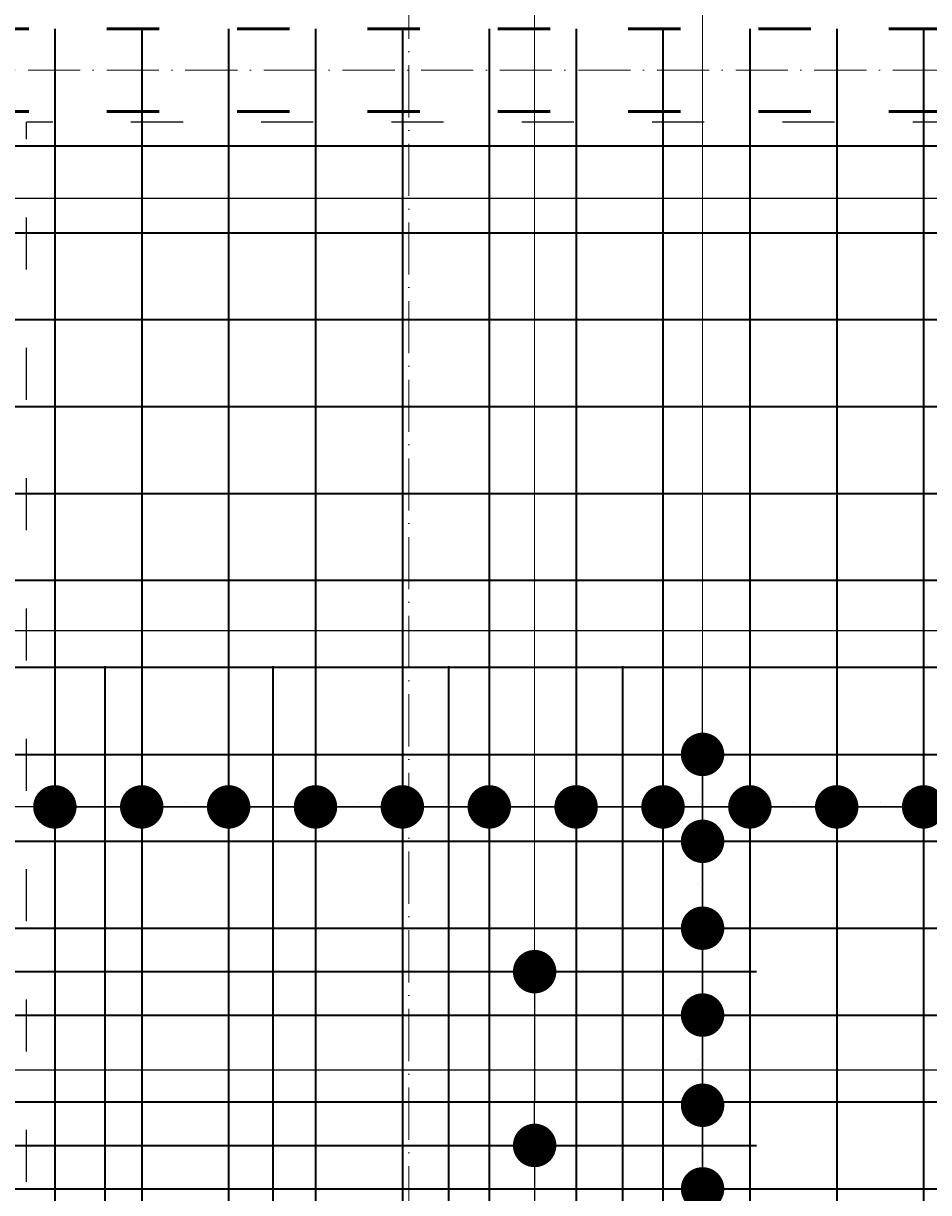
# Model space of a CAD drawing. Header units: millimetres. Extents: x 295948 to 312016, y 6878 to 18016.
# Tile 245 of 252: x 310040 to 310248, y 15021 to 15290. Entities that reach past the tile are written whole.
import ezdxf

# ---------------------------------------------------------------- set-up
doc = ezdxf.new("R2010")
doc.units = ezdxf.units.MM
doc.linetypes.add('ACAD_ISO03W100', pattern=[30, 12, -18])
doc.linetypes.add('ACAD_ISO10W100', pattern=[18, 12, -3, 0, -3])
for name, color, linetype, lineweight in [('konstrukcja wymiary', 1, 'Continuous', 13), ('osie', 5, 'ACAD_ISO10W100', 13), ('zbrojenie', 4, 'Continuous', 50), ('zbrojenie płyty', 141, 'Continuous', 35)]:
    doc.layers.add(name, color=color, linetype=linetype, lineweight=lineweight)
doc.layers.add('przerywane', color=6, linetype='ACAD_ISO03W100')
doc.styles.add('KONSTRUKCJA', font='romand.shx', dxfattribs={"oblique": 10})
doc.styles.get("Standard").update_dxf_attribs({"font": 'romand.shx', "oblique": 10})
doc.dimstyles.new('150', dxfattribs={"dimtxt": 10, "dimasz": 7, "dimexe": 1.25, "dimexo": 0.625, "dimgap": 3, "dimtad": 1, "dimdec": 0, "dimrnd": 0.5, "dimtxsty": 'KONSTRUKCJA', "dimblk": 'ARCHTICK', "dimcen": 2.5, "dimadec": 0, "dimazin": 0, "dimtfac": 1, "dimtdec": 0, "dimtix": 1, "dimtmove": 0, "dimatfit": 3, "dimfxl": 4, "dimfxlon": 1, "dimarcsym": 0})
doc.dimstyles.new('kropki', dxfattribs={"dimtxt": 0.001, "dimasz": 10, "dimexe": 1.25, "dimexo": 0.625, "dimgap": 1, "dimtad": 1, "dimtxsty": 'Standard', "dimblk": 'DOT', "dimcen": 2.5, "dimadec": 0, "dimazin": 0, "dimtfac": 1, "dimtmove": 0, "dimatfit": 3, "dimfxl": 1, "dimfxlon": 1, "dimarcsym": 0})

# ---------------------------------------------------------------- blocks, each defined once
blk = doc.blocks.new('_ArchTick')
at = {"color": 0, "linetype": 'ByBlock', "lineweight": 13, "const_width": 0.15}
blk.add_lwpolyline([(-0.5, -0.5), (0.5, 0.5)], dxfattribs=at)
blk = doc.blocks.new('*D916')
at = {"layer": 'Defpoints', "color": 0, "transparency": 16777216}
for p in [(310572.63, 15501.22), (309884.63, 14520.22), (310572.63, 14393.22)]:
    blk.add_point(p, dxfattribs=at)
at = {"layer": 'konstrukcja wymiary', "color": 0, "lineweight": -2, "transparency": 16777216}
for p, q in [((309884.63, 15497.22), (309884.63, 15502.47)), ((309884.63, 15501.22), (310572.63, 15501.22)), ((310572.63, 15497.22), (310572.63, 15502.47))]:
    blk.add_line(p, q, dxfattribs=at)
at = {"layer": 'konstrukcja wymiary', "color": 0, "lineweight": -2, "transparency": 16777216, "xscale": 7, "yscale": 7, "zscale": 7, "rotation": 180}
blk.add_blockref('_ArchTick', (309884.63, 15501.22), dxfattribs=at)
at = {"layer": 'konstrukcja wymiary', "color": 0, "lineweight": -2, "transparency": 16777216, "xscale": 7, "yscale": 7, "zscale": 7}
blk.add_blockref('_ArchTick', (310572.63, 15501.22), dxfattribs=at)
at = {"layer": 'konstrukcja wymiary', "color": 0, "transparency": 16777216, "insert": (310228.63, 15509.22), "char_height": 10, "attachment_point": 5, "style": 'KONSTRUKCJA'}
blk.add_mtext('688', dxfattribs=at)
blk = doc.blocks.new('_Dot')
at = {"color": 0, "linetype": 'ByBlock', "lineweight": -2}
blk.add_line((-0.5, 0), (-1, 0), dxfattribs=at)
at = {"color": 0, "linetype": 'ByBlock', "const_width": 0.5}
blk.add_lwpolyline([(-0.25, 0, 1), (0.25, 0, 1)], format="xyb", close=True, dxfattribs=at)
blk = doc.blocks.new('*D852')
at = {"layer": 'Defpoints', "color": 0, "transparency": 16777216}
for p in [(310207.13, 15121.72), (310196.24, 15101.72), (310207.13, 15101.72)]:
    blk.add_point(p, dxfattribs=at)
at = {"layer": 'konstrukcja wymiary', "color": 0, "lineweight": -2, "transparency": 16777216}
for p, q in [((310196.24, 15131.72), (310196.24, 15141.72)), ((310197.24, 15121.72), (310194.99, 15121.72)), ((310196.24, 15121.72), (310196.24, 15101.72)), ((310197.24, 15101.72), (310194.99, 15101.72)), ((310196.24, 15091.72), (310196.24, 15081.72))]:
    blk.add_line(p, q, dxfattribs=at)
at = {"layer": 'konstrukcja wymiary', "color": 0, "lineweight": -2, "transparency": 16777216, "xscale": 10, "yscale": 10, "zscale": 10}
for p, rotation in [((310196.24, 15121.72), 270), ((310196.24, 15101.72), 90)]:
    blk.add_blockref('_Dot', p, dxfattribs=dict(at, rotation=rotation))
at = {"layer": 'konstrukcja wymiary', "color": 0, "transparency": 16777216, "insert": (310195.24, 15111.72), "char_height": 0.001, "attachment_point": 5, "rotation": 90}
blk.add_mtext('20', dxfattribs=at)
blk = doc.blocks.new('*D853')
at = {"layer": 'Defpoints', "color": 0, "transparency": 16777216}
for p in [(310207.13, 15101.72), (310196.24, 15081.72), (310258.63, 15081.72)]:
    blk.add_point(p, dxfattribs=at)
at = {"layer": 'konstrukcja wymiary', "color": 0, "lineweight": -2, "transparency": 16777216}
for p, q in [((310196.24, 15111.72), (310196.24, 15121.72)), ((310197.24, 15101.72), (310194.99, 15101.72)), ((310196.24, 15101.72), (310196.24, 15081.72)), ((310197.24, 15081.72), (310194.99, 15081.72)), ((310196.24, 15071.72), (310196.24, 15061.72))]:
    blk.add_line(p, q, dxfattribs=at)
at = {"layer": 'konstrukcja wymiary', "color": 0, "lineweight": -2, "transparency": 16777216, "xscale": 10, "yscale": 10, "zscale": 10}
for p, rotation in [((310196.24, 15101.72), 270), ((310196.24, 15081.72), 90)]:
    blk.add_blockref('_Dot', p, dxfattribs=dict(at, rotation=rotation))
at = {"layer": 'konstrukcja wymiary', "color": 0, "transparency": 16777216, "insert": (310195.24, 15091.72), "char_height": 0.001, "attachment_point": 5, "rotation": 90}
blk.add_mtext('20', dxfattribs=at)
blk = doc.blocks.new('*D854')
at = {"layer": 'Defpoints', "color": 0, "transparency": 16777216}
for p in [(310258.63, 15081.72), (310196.24, 15061.72), (310207.13, 15061.72)]:
    blk.add_point(p, dxfattribs=at)
at = {"layer": 'konstrukcja wymiary', "color": 0, "lineweight": -2, "transparency": 16777216}
for p, q in [((310196.24, 15091.72), (310196.24, 15101.72)), ((310197.24, 15081.72), (310194.99, 15081.72)), ((310196.24, 15081.72), (310196.24, 15061.72)), ((310197.24, 15061.72), (310194.99, 15061.72)), ((310196.24, 15051.72), (310196.24, 15041.72))]:
    blk.add_line(p, q, dxfattribs=at)
at = {"layer": 'konstrukcja wymiary', "color": 0, "lineweight": -2, "transparency": 16777216, "xscale": 10, "yscale": 10, "zscale": 10}
for p, rotation in [((310196.24, 15081.72), 270), ((310196.24, 15061.72), 90)]:
    blk.add_blockref('_Dot', p, dxfattribs=dict(at, rotation=rotation))
at = {"layer": 'konstrukcja wymiary', "color": 0, "transparency": 16777216, "insert": (310195.24, 15071.72), "char_height": 0.001, "attachment_point": 5, "rotation": 90}
blk.add_mtext('20', dxfattribs=at)
blk = doc.blocks.new('*D855')
at = {"layer": 'Defpoints', "color": 0, "transparency": 16777216}
for p in [(310207.13, 15061.72), (310196.24, 15040.97), (310207.13, 15040.97)]:
    blk.add_point(p, dxfattribs=at)
at = {"layer": 'konstrukcja wymiary', "color": 0, "lineweight": -2, "transparency": 16777216}
for p, q in [((310196.24, 15071.72), (310196.24, 15081.72)), ((310197.24, 15061.72), (310194.99, 15061.72)), ((310196.24, 15061.72), (310196.24, 15040.97)), ((310197.24, 15040.97), (310194.99, 15040.97)), ((310196.24, 15030.97), (310196.24, 15020.97))]:
    blk.add_line(p, q, dxfattribs=at)
at = {"layer": 'konstrukcja wymiary', "color": 0, "lineweight": -2, "transparency": 16777216, "xscale": 10, "yscale": 10, "zscale": 10}
for p, rotation in [((310196.24, 15061.72), 270), ((310196.24, 15040.97), 90)]:
    blk.add_blockref('_Dot', p, dxfattribs=dict(at, rotation=rotation))
at = {"layer": 'konstrukcja wymiary', "color": 0, "transparency": 16777216, "insert": (310195.24, 15051.35), "char_height": 0.001, "attachment_point": 5, "rotation": 90}
blk.add_mtext('20,75', dxfattribs=at)
blk = doc.blocks.new('*D856')
at = {"layer": 'Defpoints', "color": 0, "transparency": 16777216}
for p in [(310207.13, 15040.97), (310196.24, 15021.72), (310207.13, 15021.72)]:
    blk.add_point(p, dxfattribs=at)
at = {"layer": 'konstrukcja wymiary', "color": 0, "lineweight": -2, "transparency": 16777216}
for p, q in [((310196.24, 15050.97), (310196.24, 15060.97)), ((310197.24, 15040.97), (310194.99, 15040.97)), ((310196.24, 15040.97), (310196.24, 15021.72)), ((310197.24, 15021.72), (310194.99, 15021.72)), ((310196.24, 15011.72), (310196.24, 15001.72))]:
    blk.add_line(p, q, dxfattribs=at)
at = {"layer": 'konstrukcja wymiary', "color": 0, "lineweight": -2, "transparency": 16777216, "xscale": 10, "yscale": 10, "zscale": 10}
for p, rotation in [((310196.24, 15040.97), 270), ((310196.24, 15021.72), 90)]:
    blk.add_blockref('_Dot', p, dxfattribs=dict(at, rotation=rotation))
at = {"layer": 'konstrukcja wymiary', "color": 0, "transparency": 16777216, "insert": (310195.24, 15031.35), "char_height": 0.001, "attachment_point": 5, "rotation": 90}
blk.add_mtext('19,25', dxfattribs=at)
blk = doc.blocks.new('*D857')
at = {"layer": 'Defpoints', "color": 0, "transparency": 16777216}
for p in [(310207.13, 15021.72), (310196.24, 15001.72), (310207.13, 15001.72)]:
    blk.add_point(p, dxfattribs=at)
at = {"layer": 'konstrukcja wymiary', "color": 0, "lineweight": -2, "transparency": 16777216}
for p, q in [((310196.24, 15031.72), (310196.24, 15041.72)), ((310197.24, 15021.72), (310194.99, 15021.72)), ((310196.24, 15021.72), (310196.24, 15001.72)), ((310197.24, 15001.72), (310194.99, 15001.72)), ((310196.24, 14991.72), (310196.24, 14981.72))]:
    blk.add_line(p, q, dxfattribs=at)
at = {"layer": 'konstrukcja wymiary', "color": 0, "lineweight": -2, "transparency": 16777216, "xscale": 10, "yscale": 10, "zscale": 10}
for p, rotation in [((310196.24, 15021.72), 270), ((310196.24, 15001.72), 90)]:
    blk.add_blockref('_Dot', p, dxfattribs=dict(at, rotation=rotation))
at = {"layer": 'konstrukcja wymiary', "color": 0, "transparency": 16777216, "insert": (310195.24, 15011.72), "char_height": 0.001, "attachment_point": 5, "rotation": 90}
blk.add_mtext('20', dxfattribs=at)
blk = doc.blocks.new('*D858')
at = {"layer": 'Defpoints', "color": 0, "transparency": 16777216}
for p in [(310196.24, 15040.97), (310207.13, 15040.97), (310207.13, 15001.72)]:
    blk.add_point(p, dxfattribs=at)
at = {"layer": 'konstrukcja wymiary', "color": 0, "lineweight": -2, "transparency": 16777216}
for p, q in [((310197.24, 15040.97), (310194.99, 15040.97)), ((310196.24, 15011.72), (310196.24, 15030.97)), ((310197.24, 15001.72), (310194.99, 15001.72))]:
    blk.add_line(p, q, dxfattribs=at)
at = {"layer": 'konstrukcja wymiary', "color": 0, "lineweight": -2, "transparency": 16777216, "xscale": 10, "yscale": 10, "zscale": 10}
for p, rotation in [((310196.24, 15040.97), 90), ((310196.24, 15001.72), 270)]:
    blk.add_blockref('_Dot', p, dxfattribs=dict(at, rotation=rotation))
at = {"layer": 'konstrukcja wymiary', "color": 0, "transparency": 16777216, "insert": (310195.24, 15021.35), "char_height": 0.001, "attachment_point": 5, "rotation": 90}
blk.add_mtext('39,25', dxfattribs=at)
blk = doc.blocks.new('*D859')
at = {"layer": 'Defpoints', "color": 0, "transparency": 16777216}
for p in [(310207.13, 15040.97), (310196.24, 14981.72), (310207.13, 14981.72)]:
    blk.add_point(p, dxfattribs=at)
at = {"layer": 'konstrukcja wymiary', "color": 0, "lineweight": -2, "transparency": 16777216}
for p, q in [((310197.24, 15040.97), (310194.99, 15040.97)), ((310196.24, 15030.97), (310196.24, 14991.72)), ((310197.24, 14981.72), (310194.99, 14981.72))]:
    blk.add_line(p, q, dxfattribs=at)
at = {"layer": 'konstrukcja wymiary', "color": 0, "lineweight": -2, "transparency": 16777216, "xscale": 10, "yscale": 10, "zscale": 10}
for p, rotation in [((310196.24, 15040.97), 90), ((310196.24, 14981.72), 270)]:
    blk.add_blockref('_Dot', p, dxfattribs=dict(at, rotation=rotation))
at = {"layer": 'konstrukcja wymiary', "color": 0, "transparency": 16777216, "insert": (310195.24, 15011.35), "char_height": 0.001, "attachment_point": 5, "rotation": 90}
blk.add_mtext('59,25', dxfattribs=at)
blk = doc.blocks.new('*D1190')
at = {"layer": 'Defpoints', "color": 0, "transparency": 16777216}
for p in [(310147.13, 15071.72), (310147.13, 15031.72), (310157.58, 15031.72)]:
    blk.add_point(p, dxfattribs=at)
at = {"layer": 'konstrukcja wymiary', "color": 0, "lineweight": -2, "transparency": 16777216}
for p, q in [((310156.58, 15071.72), (310158.83, 15071.72)), ((310157.58, 15061.72), (310157.58, 15041.72)), ((310156.58, 15031.72), (310158.83, 15031.72))]:
    blk.add_line(p, q, dxfattribs=at)
at = {"layer": 'konstrukcja wymiary', "color": 0, "lineweight": -2, "transparency": 16777216, "xscale": 10, "yscale": 10, "zscale": 10}
for p, rotation in [((310157.58, 15071.72), 90), ((310157.58, 15031.72), 270)]:
    blk.add_blockref('_Dot', p, dxfattribs=dict(at, rotation=rotation))
at = {"layer": 'konstrukcja wymiary', "color": 0, "transparency": 16777216, "insert": (310156.58, 15051.72), "char_height": 0.001, "attachment_point": 5, "rotation": 90}
blk.add_mtext('40', dxfattribs=at)
blk = doc.blocks.new('*D1191')
at = {"layer": 'Defpoints', "color": 0, "transparency": 16777216}
for p in [(310147.13, 15031.72), (310147.13, 14992.04), (310157.58, 14992.04)]:
    blk.add_point(p, dxfattribs=at)
at = {"layer": 'konstrukcja wymiary', "color": 0, "lineweight": -2, "transparency": 16777216}
for p, q in [((310156.58, 15031.72), (310158.83, 15031.72)), ((310157.58, 15021.72), (310157.58, 15002.04)), ((310156.58, 14992.04), (310158.83, 14992.04))]:
    blk.add_line(p, q, dxfattribs=at)
at = {"layer": 'konstrukcja wymiary', "color": 0, "lineweight": -2, "transparency": 16777216, "xscale": 10, "yscale": 10, "zscale": 10}
for p, rotation in [((310157.58, 15031.72), 90), ((310157.58, 14992.04), 270)]:
    blk.add_blockref('_Dot', p, dxfattribs=dict(at, rotation=rotation))
at = {"layer": 'konstrukcja wymiary', "color": 0, "transparency": 16777216, "insert": (310156.58, 15011.88), "char_height": 0.001, "attachment_point": 5, "rotation": 90}
blk.add_mtext('39,69', dxfattribs=at)
blk = doc.blocks.new('*D1430')
at = {"layer": 'Defpoints', "color": 0, "transparency": 16777216}
for p in [(310032.63, 15249.77), (310019.13, 15241.72), (310032.63, 15241.72)]:
    blk.add_point(p, dxfattribs=at)
at = {"layer": 'konstrukcja wymiary', "color": 0, "lineweight": -2, "transparency": 16777216}
for p, q in [((310019.13, 15248.77), (310019.13, 15251.02)), ((310032.63, 15248.77), (310032.63, 15251.02)), ((310009.13, 15249.77), (309999.13, 15249.77)), ((310019.13, 15249.77), (310032.63, 15249.77)), ((310042.63, 15249.77), (310052.63, 15249.77))]:
    blk.add_line(p, q, dxfattribs=at)
at = {"layer": 'konstrukcja wymiary', "color": 0, "lineweight": -2, "transparency": 16777216, "xscale": 10, "yscale": 10, "zscale": 10}
blk.add_blockref('_Dot', (310019.13, 15249.77), dxfattribs=at)
at = {"layer": 'konstrukcja wymiary', "color": 0, "lineweight": -2, "transparency": 16777216, "xscale": 10, "yscale": 10, "zscale": 10, "rotation": 180}
blk.add_blockref('_Dot', (310032.63, 15249.77), dxfattribs=at)
at = {"layer": 'konstrukcja wymiary', "color": 0, "transparency": 16777216, "insert": (310025.88, 15250.77), "char_height": 0.001, "attachment_point": 5}
blk.add_mtext('13,5', dxfattribs=at)
blk = doc.blocks.new('*D1431')
at = {"layer": 'Defpoints', "color": 0, "transparency": 16777216}
for p in [(310669.72, 15249.77), (310032.63, 15241.72), (310669.72, 15221.72)]:
    blk.add_point(p, dxfattribs=at)
at = {"layer": 'konstrukcja wymiary', "color": 0, "lineweight": -2, "transparency": 16777216}
for p, q in [((310032.63, 15248.77), (310032.63, 15251.02)), ((310669.72, 15248.77), (310669.72, 15251.02)), ((310042.63, 15249.77), (310659.72, 15249.77))]:
    blk.add_line(p, q, dxfattribs=at)
at = {"layer": 'konstrukcja wymiary', "color": 0, "lineweight": -2, "transparency": 16777216, "xscale": 10, "yscale": 10, "zscale": 10, "rotation": 180}
blk.add_blockref('_Dot', (310032.63, 15249.77), dxfattribs=at)
at = {"layer": 'konstrukcja wymiary', "color": 0, "lineweight": -2, "transparency": 16777216, "xscale": 10, "yscale": 10, "zscale": 10}
blk.add_blockref('_Dot', (310669.72, 15249.77), dxfattribs=at)
at = {"layer": 'konstrukcja wymiary', "color": 0, "transparency": 16777216, "insert": (310351.18, 15250.77), "char_height": 0.001, "attachment_point": 5}
blk.add_mtext('637,09', dxfattribs=at)
blk = doc.blocks.new('*D877')
at = {"layer": 'Defpoints', "color": 0, "transparency": 16777216}
for p in [(310376.34, 15181.72), (309360.92, 15159.72), (310376.34, 15150.23)]:
    blk.add_point(p, dxfattribs=at)
at = {"layer": 'konstrukcja wymiary', "color": 0, "lineweight": -2, "transparency": 16777216}
for p, q in [((309360.92, 15151.23), (309360.92, 15148.98)), ((310376.34, 15151.23), (310376.34, 15148.98)), ((309370.92, 15150.23), (310366.34, 15150.23))]:
    blk.add_line(p, q, dxfattribs=at)
at = {"layer": 'konstrukcja wymiary', "color": 0, "lineweight": -2, "transparency": 16777216, "xscale": 10, "yscale": 10, "zscale": 10, "rotation": 180}
blk.add_blockref('_Dot', (309360.92, 15150.23), dxfattribs=at)
at = {"layer": 'konstrukcja wymiary', "color": 0, "lineweight": -2, "transparency": 16777216, "xscale": 10, "yscale": 10, "zscale": 10}
blk.add_blockref('_Dot', (310376.34, 15150.23), dxfattribs=at)
at = {"layer": 'konstrukcja wymiary', "color": 0, "transparency": 16777216, "insert": (309868.63, 15151.23), "char_height": 0.001, "attachment_point": 5}
blk.add_mtext('1015,43', dxfattribs=at)
blk = doc.blocks.new('*D1418')
at = {"layer": 'Defpoints', "color": 0, "transparency": 16777216}
for p in [(310047.13, 15109.64), (310047.13, 15101.72), (309547.13, 15099.72)]:
    blk.add_point(p, dxfattribs=at)
at = {"layer": 'konstrukcja wymiary', "color": 0, "lineweight": -2, "transparency": 16777216}
for p, q in [((309547.13, 15108.64), (309547.13, 15110.89)), ((310047.13, 15108.64), (310047.13, 15110.89)), ((309557.13, 15109.64), (310037.13, 15109.64))]:
    blk.add_line(p, q, dxfattribs=at)
at = {"layer": 'konstrukcja wymiary', "color": 0, "lineweight": -2, "transparency": 16777216, "xscale": 10, "yscale": 10, "zscale": 10, "rotation": 180}
blk.add_blockref('_Dot', (309547.13, 15109.64), dxfattribs=at)
at = {"layer": 'konstrukcja wymiary', "color": 0, "lineweight": -2, "transparency": 16777216, "xscale": 10, "yscale": 10, "zscale": 10}
blk.add_blockref('_Dot', (310047.13, 15109.64), dxfattribs=at)
at = {"layer": 'konstrukcja wymiary', "color": 0, "transparency": 16777216, "insert": (309797.13, 15110.64), "char_height": 0.001, "attachment_point": 5}
blk.add_mtext('500', dxfattribs=at)
blk = doc.blocks.new('*D1419')
at = {"layer": 'Defpoints', "color": 0, "transparency": 16777216}
for p in [(310067.13, 15109.64), (310047.13, 15101.72), (310067.13, 15101.72)]:
    blk.add_point(p, dxfattribs=at)
at = {"layer": 'konstrukcja wymiary', "color": 0, "lineweight": -2, "transparency": 16777216}
for p, q in [((310047.13, 15108.64), (310047.13, 15110.89)), ((310067.13, 15108.64), (310067.13, 15110.89)), ((310037.13, 15109.64), (310027.13, 15109.64)), ((310047.13, 15109.64), (310067.13, 15109.64)), ((310077.13, 15109.64), (310087.13, 15109.64))]:
    blk.add_line(p, q, dxfattribs=at)
at = {"layer": 'konstrukcja wymiary', "color": 0, "lineweight": -2, "transparency": 16777216, "xscale": 10, "yscale": 10, "zscale": 10}
blk.add_blockref('_Dot', (310047.13, 15109.64), dxfattribs=at)
at = {"layer": 'konstrukcja wymiary', "color": 0, "lineweight": -2, "transparency": 16777216, "xscale": 10, "yscale": 10, "zscale": 10, "rotation": 180}
blk.add_blockref('_Dot', (310067.13, 15109.64), dxfattribs=at)
at = {"layer": 'konstrukcja wymiary', "color": 0, "transparency": 16777216, "insert": (310057.13, 15110.64), "char_height": 0.001, "attachment_point": 5}
blk.add_mtext('20', dxfattribs=at)
blk = doc.blocks.new('*D1420')
at = {"layer": 'Defpoints', "color": 0, "transparency": 16777216}
for p in [(310087.13, 15109.64), (310067.13, 15101.72), (310087.13, 15101.72)]:
    blk.add_point(p, dxfattribs=at)
at = {"layer": 'konstrukcja wymiary', "color": 0, "lineweight": -2, "transparency": 16777216}
for p, q in [((310067.13, 15108.64), (310067.13, 15110.89)), ((310087.13, 15108.64), (310087.13, 15110.89)), ((310057.13, 15109.64), (310047.13, 15109.64)), ((310067.13, 15109.64), (310087.13, 15109.64)), ((310097.13, 15109.64), (310107.13, 15109.64))]:
    blk.add_line(p, q, dxfattribs=at)
at = {"layer": 'konstrukcja wymiary', "color": 0, "lineweight": -2, "transparency": 16777216, "xscale": 10, "yscale": 10, "zscale": 10}
blk.add_blockref('_Dot', (310067.13, 15109.64), dxfattribs=at)
at = {"layer": 'konstrukcja wymiary', "color": 0, "lineweight": -2, "transparency": 16777216, "xscale": 10, "yscale": 10, "zscale": 10, "rotation": 180}
blk.add_blockref('_Dot', (310087.13, 15109.64), dxfattribs=at)
at = {"layer": 'konstrukcja wymiary', "color": 0, "transparency": 16777216, "insert": (310077.13, 15110.64), "char_height": 0.001, "attachment_point": 5}
blk.add_mtext('20', dxfattribs=at)
blk = doc.blocks.new('*D1421')
at = {"layer": 'Defpoints', "color": 0, "transparency": 16777216}
for p in [(310107.13, 15109.64), (310087.13, 15101.72), (310107.13, 15101.72)]:
    blk.add_point(p, dxfattribs=at)
at = {"layer": 'konstrukcja wymiary', "color": 0, "lineweight": -2, "transparency": 16777216}
for p, q in [((310087.13, 15108.64), (310087.13, 15110.89)), ((310107.13, 15108.64), (310107.13, 15110.89)), ((310077.13, 15109.64), (310067.13, 15109.64)), ((310087.13, 15109.64), (310107.13, 15109.64)), ((310117.13, 15109.64), (310127.13, 15109.64))]:
    blk.add_line(p, q, dxfattribs=at)
at = {"layer": 'konstrukcja wymiary', "color": 0, "lineweight": -2, "transparency": 16777216, "xscale": 10, "yscale": 10, "zscale": 10}
blk.add_blockref('_Dot', (310087.13, 15109.64), dxfattribs=at)
at = {"layer": 'konstrukcja wymiary', "color": 0, "lineweight": -2, "transparency": 16777216, "xscale": 10, "yscale": 10, "zscale": 10, "rotation": 180}
blk.add_blockref('_Dot', (310107.13, 15109.64), dxfattribs=at)
at = {"layer": 'konstrukcja wymiary', "color": 0, "transparency": 16777216, "insert": (310097.13, 15110.64), "char_height": 0.001, "attachment_point": 5}
blk.add_mtext('20', dxfattribs=at)
blk = doc.blocks.new('*D1422')
at = {"layer": 'Defpoints', "color": 0, "transparency": 16777216}
for p in [(310127.13, 15109.64), (310107.13, 15101.72), (310127.13, 15101.72)]:
    blk.add_point(p, dxfattribs=at)
at = {"layer": 'konstrukcja wymiary', "color": 0, "lineweight": -2, "transparency": 16777216}
for p, q in [((310107.13, 15108.64), (310107.13, 15110.89)), ((310127.13, 15108.64), (310127.13, 15110.89)), ((310097.13, 15109.64), (310087.13, 15109.64)), ((310107.13, 15109.64), (310127.13, 15109.64)), ((310137.13, 15109.64), (310147.13, 15109.64))]:
    blk.add_line(p, q, dxfattribs=at)
at = {"layer": 'konstrukcja wymiary', "color": 0, "lineweight": -2, "transparency": 16777216, "xscale": 10, "yscale": 10, "zscale": 10}
blk.add_blockref('_Dot', (310107.13, 15109.64), dxfattribs=at)
at = {"layer": 'konstrukcja wymiary', "color": 0, "lineweight": -2, "transparency": 16777216, "xscale": 10, "yscale": 10, "zscale": 10, "rotation": 180}
blk.add_blockref('_Dot', (310127.13, 15109.64), dxfattribs=at)
at = {"layer": 'konstrukcja wymiary', "color": 0, "transparency": 16777216, "insert": (310117.13, 15110.64), "char_height": 0.001, "attachment_point": 5}
blk.add_mtext('20', dxfattribs=at)
blk = doc.blocks.new('*D1448')
at = {"layer": 'Defpoints', "color": 0, "transparency": 16777216}
for p in [(310147.13, 15109.64), (310127.13, 15101.72), (310147.13, 15101.72)]:
    blk.add_point(p, dxfattribs=at)
at = {"layer": 'konstrukcja wymiary', "color": 0, "lineweight": -2, "transparency": 16777216}
for p, q in [((310127.13, 15108.64), (310127.13, 15110.89)), ((310147.13, 15108.64), (310147.13, 15110.89)), ((310117.13, 15109.64), (310107.13, 15109.64)), ((310127.13, 15109.64), (310147.13, 15109.64)), ((310157.13, 15109.64), (310167.13, 15109.64))]:
    blk.add_line(p, q, dxfattribs=at)
at = {"layer": 'konstrukcja wymiary', "color": 0, "lineweight": -2, "transparency": 16777216, "xscale": 10, "yscale": 10, "zscale": 10}
blk.add_blockref('_Dot', (310127.13, 15109.64), dxfattribs=at)
at = {"layer": 'konstrukcja wymiary', "color": 0, "lineweight": -2, "transparency": 16777216, "xscale": 10, "yscale": 10, "zscale": 10, "rotation": 180}
blk.add_blockref('_Dot', (310147.13, 15109.64), dxfattribs=at)
at = {"layer": 'konstrukcja wymiary', "color": 0, "transparency": 16777216, "insert": (310137.13, 15110.64), "char_height": 0.001, "attachment_point": 5}
blk.add_mtext('20', dxfattribs=at)
blk = doc.blocks.new('*D1449')
at = {"layer": 'Defpoints', "color": 0, "transparency": 16777216}
for p in [(310167.13, 15109.64), (310147.13, 15101.72), (310167.13, 15101.72)]:
    blk.add_point(p, dxfattribs=at)
at = {"layer": 'konstrukcja wymiary', "color": 0, "lineweight": -2, "transparency": 16777216}
for p, q in [((310147.13, 15108.64), (310147.13, 15110.89)), ((310167.13, 15108.64), (310167.13, 15110.89)), ((310137.13, 15109.64), (310127.13, 15109.64)), ((310147.13, 15109.64), (310167.13, 15109.64)), ((310177.13, 15109.64), (310187.13, 15109.64))]:
    blk.add_line(p, q, dxfattribs=at)
at = {"layer": 'konstrukcja wymiary', "color": 0, "lineweight": -2, "transparency": 16777216, "xscale": 10, "yscale": 10, "zscale": 10}
blk.add_blockref('_Dot', (310147.13, 15109.64), dxfattribs=at)
at = {"layer": 'konstrukcja wymiary', "color": 0, "lineweight": -2, "transparency": 16777216, "xscale": 10, "yscale": 10, "zscale": 10, "rotation": 180}
blk.add_blockref('_Dot', (310167.13, 15109.64), dxfattribs=at)
at = {"layer": 'konstrukcja wymiary', "color": 0, "transparency": 16777216, "insert": (310157.13, 15110.64), "char_height": 0.001, "attachment_point": 5}
blk.add_mtext('20', dxfattribs=at)
blk = doc.blocks.new('*D1450')
at = {"layer": 'Defpoints', "color": 0, "transparency": 16777216}
for p in [(310187.13, 15109.64), (310167.13, 15101.72), (310187.13, 15101.72)]:
    blk.add_point(p, dxfattribs=at)
at = {"layer": 'konstrukcja wymiary', "color": 0, "lineweight": -2, "transparency": 16777216}
for p, q in [((310167.13, 15108.64), (310167.13, 15110.89)), ((310187.13, 15108.64), (310187.13, 15110.89)), ((310157.13, 15109.64), (310147.13, 15109.64)), ((310167.13, 15109.64), (310187.13, 15109.64)), ((310197.13, 15109.64), (310207.13, 15109.64))]:
    blk.add_line(p, q, dxfattribs=at)
at = {"layer": 'konstrukcja wymiary', "color": 0, "lineweight": -2, "transparency": 16777216, "xscale": 10, "yscale": 10, "zscale": 10}
blk.add_blockref('_Dot', (310167.13, 15109.64), dxfattribs=at)
at = {"layer": 'konstrukcja wymiary', "color": 0, "lineweight": -2, "transparency": 16777216, "xscale": 10, "yscale": 10, "zscale": 10, "rotation": 180}
blk.add_blockref('_Dot', (310187.13, 15109.64), dxfattribs=at)
at = {"layer": 'konstrukcja wymiary', "color": 0, "transparency": 16777216, "insert": (310177.13, 15110.64), "char_height": 0.001, "attachment_point": 5}
blk.add_mtext('20', dxfattribs=at)
blk = doc.blocks.new('*D1451')
at = {"layer": 'Defpoints', "color": 0, "transparency": 16777216}
for p in [(310207.13, 15109.64), (310187.13, 15101.72), (310207.13, 15101.72)]:
    blk.add_point(p, dxfattribs=at)
at = {"layer": 'konstrukcja wymiary', "color": 0, "lineweight": -2, "transparency": 16777216}
for p, q in [((310187.13, 15108.64), (310187.13, 15110.89)), ((310207.13, 15108.64), (310207.13, 15110.89)), ((310177.13, 15109.64), (310167.13, 15109.64)), ((310187.13, 15109.64), (310207.13, 15109.64)), ((310217.13, 15109.64), (310227.13, 15109.64))]:
    blk.add_line(p, q, dxfattribs=at)
at = {"layer": 'konstrukcja wymiary', "color": 0, "lineweight": -2, "transparency": 16777216, "xscale": 10, "yscale": 10, "zscale": 10}
blk.add_blockref('_Dot', (310187.13, 15109.64), dxfattribs=at)
at = {"layer": 'konstrukcja wymiary', "color": 0, "lineweight": -2, "transparency": 16777216, "xscale": 10, "yscale": 10, "zscale": 10, "rotation": 180}
blk.add_blockref('_Dot', (310207.13, 15109.64), dxfattribs=at)
at = {"layer": 'konstrukcja wymiary', "color": 0, "transparency": 16777216, "insert": (310197.13, 15110.64), "char_height": 0.001, "attachment_point": 5}
blk.add_mtext('20', dxfattribs=at)
blk = doc.blocks.new('*D1452')
at = {"layer": 'Defpoints', "color": 0, "transparency": 16777216}
for p in [(310227.13, 15109.64), (310207.13, 15101.72), (310227.13, 15101.72)]:
    blk.add_point(p, dxfattribs=at)
at = {"layer": 'konstrukcja wymiary', "color": 0, "lineweight": -2, "transparency": 16777216}
for p, q in [((310207.13, 15108.64), (310207.13, 15110.89)), ((310227.13, 15108.64), (310227.13, 15110.89)), ((310197.13, 15109.64), (310187.13, 15109.64)), ((310207.13, 15109.64), (310227.13, 15109.64)), ((310237.13, 15109.64), (310247.13, 15109.64))]:
    blk.add_line(p, q, dxfattribs=at)
at = {"layer": 'konstrukcja wymiary', "color": 0, "lineweight": -2, "transparency": 16777216, "xscale": 10, "yscale": 10, "zscale": 10}
blk.add_blockref('_Dot', (310207.13, 15109.64), dxfattribs=at)
at = {"layer": 'konstrukcja wymiary', "color": 0, "lineweight": -2, "transparency": 16777216, "xscale": 10, "yscale": 10, "zscale": 10, "rotation": 180}
blk.add_blockref('_Dot', (310227.13, 15109.64), dxfattribs=at)
at = {"layer": 'konstrukcja wymiary', "color": 0, "transparency": 16777216, "insert": (310217.13, 15110.64), "char_height": 0.001, "attachment_point": 5}
blk.add_mtext('20', dxfattribs=at)
blk = doc.blocks.new('*D1453')
at = {"layer": 'Defpoints', "color": 0, "transparency": 16777216}
for p in [(310247.13, 15109.64), (310227.13, 15101.72), (310247.13, 15101.72)]:
    blk.add_point(p, dxfattribs=at)
at = {"layer": 'konstrukcja wymiary', "color": 0, "lineweight": -2, "transparency": 16777216}
for p, q in [((310227.13, 15108.64), (310227.13, 15110.89)), ((310247.13, 15108.64), (310247.13, 15110.89)), ((310217.13, 15109.64), (310207.13, 15109.64)), ((310227.13, 15109.64), (310247.13, 15109.64)), ((310257.13, 15109.64), (310267.13, 15109.64))]:
    blk.add_line(p, q, dxfattribs=at)
at = {"layer": 'konstrukcja wymiary', "color": 0, "lineweight": -2, "transparency": 16777216, "xscale": 10, "yscale": 10, "zscale": 10}
blk.add_blockref('_Dot', (310227.13, 15109.64), dxfattribs=at)
at = {"layer": 'konstrukcja wymiary', "color": 0, "lineweight": -2, "transparency": 16777216, "xscale": 10, "yscale": 10, "zscale": 10, "rotation": 180}
blk.add_blockref('_Dot', (310247.13, 15109.64), dxfattribs=at)
at = {"layer": 'konstrukcja wymiary', "color": 0, "transparency": 16777216, "insert": (310237.13, 15110.64), "char_height": 0.001, "attachment_point": 5}
blk.add_mtext('20', dxfattribs=at)
blk = doc.blocks.new('*D1454')
at = {"layer": 'Defpoints', "color": 0, "transparency": 16777216}
for p in [(310267.13, 15109.64), (310247.13, 15101.72), (310267.13, 15101.72)]:
    blk.add_point(p, dxfattribs=at)
at = {"layer": 'konstrukcja wymiary', "color": 0, "lineweight": -2, "transparency": 16777216}
for p, q in [((310247.13, 15108.64), (310247.13, 15110.89)), ((310267.13, 15108.64), (310267.13, 15110.89)), ((310237.13, 15109.64), (310227.13, 15109.64)), ((310247.13, 15109.64), (310267.13, 15109.64)), ((310277.13, 15109.64), (310287.13, 15109.64))]:
    blk.add_line(p, q, dxfattribs=at)
at = {"layer": 'konstrukcja wymiary', "color": 0, "lineweight": -2, "transparency": 16777216, "xscale": 10, "yscale": 10, "zscale": 10}
blk.add_blockref('_Dot', (310247.13, 15109.64), dxfattribs=at)
at = {"layer": 'konstrukcja wymiary', "color": 0, "lineweight": -2, "transparency": 16777216, "xscale": 10, "yscale": 10, "zscale": 10, "rotation": 180}
blk.add_blockref('_Dot', (310267.13, 15109.64), dxfattribs=at)
at = {"layer": 'konstrukcja wymiary', "color": 0, "transparency": 16777216, "insert": (310257.13, 15110.64), "char_height": 0.001, "attachment_point": 5}
blk.add_mtext('20', dxfattribs=at)
blk = doc.blocks.new('*D1424')
at = {"layer": 'Defpoints', "color": 0, "transparency": 16777216}
for p in [(309447.13, 15059.72), (310287.13, 15061.72), (310287.13, 15049.11)]:
    blk.add_point(p, dxfattribs=at)
at = {"layer": 'konstrukcja wymiary', "color": 0, "lineweight": -2, "transparency": 16777216}
for p, q in [((309447.13, 15050.11), (309447.13, 15047.86)), ((309457.13, 15049.11), (310277.13, 15049.11)), ((310287.13, 15050.11), (310287.13, 15047.86))]:
    blk.add_line(p, q, dxfattribs=at)
at = {"layer": 'konstrukcja wymiary', "color": 0, "lineweight": -2, "transparency": 16777216, "xscale": 10, "yscale": 10, "zscale": 10, "rotation": 180}
blk.add_blockref('_Dot', (309447.13, 15049.11), dxfattribs=at)
at = {"layer": 'konstrukcja wymiary', "color": 0, "lineweight": -2, "transparency": 16777216, "xscale": 10, "yscale": 10, "zscale": 10}
blk.add_blockref('_Dot', (310287.13, 15049.11), dxfattribs=at)
at = {"layer": 'konstrukcja wymiary', "color": 0, "transparency": 16777216, "insert": (309867.13, 15050.11), "char_height": 0.001, "attachment_point": 5}
blk.add_mtext('840', dxfattribs=at)

msp = doc.modelspace()

# ---------------------------------------------------------------- linework, layer by layer
at = {"layer": 'konstrukcja wymiary'}
for p, q in [((310196.237, 15107.224), (310196.237, 15346.841)), ((310157.578, 15051.724), (310157.578, 15317.211))]:
    msp.add_line(p, q, dxfattribs=at)
at = {"layer": 'osie'}
for p, q in [((310128.631, 15606.148), (310128.631, 13976.332)), ((308773.963, 15279.224), (310778.683, 15279.224))]:
    msp.add_line(p, q, dxfattribs=at)
at = {"layer": 'przerywane'}
for p in [(310040.631, 14993.324), (310316.631, 15267.224)]:
    msp.add_line(p, (310040.631, 15267.224), dxfattribs=at)
at = {"layer": 'zbrojenie', "linetype": 'ACAD_ISO03W100'}
for p, q in [((308979.131, 15288.724), (310758.131, 15288.724)), ((308979.131, 15269.724), (310758.131, 15269.724))]:
    msp.add_line(p, q, dxfattribs=at)
at = {"layer": 'zbrojenie płyty'}
for p, q in [((310047.131, 15288.724), (310047.131, 14789.224)), ((310067.131, 15288.724), (310067.131, 14789.224)), ((310087.131, 15288.724), (310087.131, 14789.224)), ((310107.131, 15288.724), (310107.131, 14789.224)), ((310127.131, 15288.724), (310127.131, 14789.224)), ((310147.131, 15288.724), (310147.131, 14789.224)), ((310167.131, 15288.724), (310167.131, 14789.224)), ((310187.131, 15288.724), (310187.131, 14789.224)), ((310207.131, 15288.724), (310207.131, 14789.224)), ((310227.131, 15288.724), (310227.131, 14789.224)), ((310247.131, 15288.724), (310247.131, 14789.224)), ((310758.131, 15261.724), (309838.631, 15261.724)), ((310758.131, 15241.724), (309838.631, 15241.724)), ((310758.131, 15221.724), (309838.631, 15221.724)), ((310758.131, 15201.724), (309838.631, 15201.724)), ((310758.131, 15181.724), (309838.631, 15181.724)), ((310758.131, 15161.724), (309838.631, 15161.724)), ((310758.131, 15141.724), (309838.631, 15141.724)), ((310058.631, 15142.036), (310058.631, 14842.036)), ((310097.272, 15142.036), (310097.272, 14842.036)), ((310137.76, 15142.036), (310137.76, 14842.036)), ((310177.833, 15142.036), (310177.833, 14842.036)), ((309878.631, 15121.724), (310478.631, 15121.724)), ((309878.631, 15101.724), (310478.631, 15101.724)), ((309878.631, 15081.724), (310478.631, 15081.724)), ((309908.631, 15071.724), (310208.631, 15071.724)), ((309878.631, 15061.724), (310478.631, 15061.724)), ((309878.631, 15041.724), (310478.631, 15041.724)), ((309908.631, 15031.724), (310208.631, 15031.724)), ((309878.631, 15021.724), (310478.631, 15021.724))]:
    msp.add_line(p, q, dxfattribs=at)

# ---------------------------------------------------------------- dimensions: what is measured, and where the dimension line sits
at = {"layer": 'konstrukcja wymiary'}
for base, p1, p2, dimstyle, picture, middle in [((310572.631, 15501.224), (309884.631, 14520.224), (310572.631, 14393.224), '150', '*D916', (310228.631, 15509.224)), ((310032.631, 15249.767), (310019.131, 15241.724), (310032.631, 15241.724), 'kropki', '*D1430', (310025.881, 15250.768)), ((310669.72, 15249.767), (310032.631, 15241.724), (310669.72, 15221.724), 'kropki', '*D1431', (310351.176, 15250.768)), ((310376.344, 15150.227), (309360.918, 15159.724), (310376.344, 15181.724), 'kropki', '*D877', (309868.631, 15151.227)), ((310047.131, 15109.637), (309547.131, 15099.724), (310047.131, 15101.724), 'kropki', '*D1418', (309797.131, 15110.638)), ((310067.131, 15109.637), (310047.131, 15101.724), (310067.131, 15101.724), 'kropki', '*D1419', (310057.131, 15110.638)), ((310087.131, 15109.637), (310067.131, 15101.724), (310087.131, 15101.724), 'kropki', '*D1420', (310077.131, 15110.638)), ((310107.131, 15109.637), (310087.131, 15101.724), (310107.131, 15101.724), 'kropki', '*D1421', (310097.131, 15110.638)), ((310127.131, 15109.637), (310107.131, 15101.724), (310127.131, 15101.724), 'kropki', '*D1422', (310117.131, 15110.638)), ((310147.131, 15109.637), (310127.131, 15101.724), (310147.131, 15101.724), 'kropki', '*D1448', (310137.131, 15110.638)), ((310167.131, 15109.637), (310147.131, 15101.724), (310167.131, 15101.724), 'kropki', '*D1449', (310157.131, 15110.638)), ((310187.131, 15109.637), (310167.131, 15101.724), (310187.131, 15101.724), 'kropki', '*D1450', (310177.131, 15110.638)), ((310207.131, 15109.637), (310187.131, 15101.724), (310207.131, 15101.724), 'kropki', '*D1451', (310197.131, 15110.638)), ((310227.131, 15109.637), (310207.131, 15101.724), (310227.131, 15101.724), 'kropki', '*D1452', (310217.131, 15110.638)), ((310247.131, 15109.637), (310227.131, 15101.724), (310247.131, 15101.724), 'kropki', '*D1453', (310237.131, 15110.638)), ((310267.131, 15109.637), (310247.131, 15101.724), (310267.131, 15101.724), 'kropki', '*D1454', (310257.131, 15110.638)), ((310287.131, 15049.114), (309447.131, 15059.724), (310287.131, 15061.724), 'kropki', '*D1424', (309867.131, 15050.114))]:
    dim = msp.add_linear_dim(base=base, p1=p1, p2=p2, dimstyle=dimstyle, override={"dimtmove": 1}, dxfattribs=at)
    dim.commit()
    dim.dimension.update_dxf_attribs({"geometry": picture, "text_midpoint": middle})
for base, p1, p2, picture, middle in [((310196.237, 15101.724), (310207.131, 15121.724), (310207.131, 15101.724), '*D852', (310195.236, 15111.724)), ((310157.578, 15031.724), (310147.131, 15071.724), (310147.131, 15031.724), '*D1190', (310156.578, 15051.724))]:
    dim = msp.add_linear_dim(base=base, p1=p1, p2=p2, angle=90, dimstyle='kropki', dxfattribs=at)
    dim.commit()
    dim.dimension.update_dxf_attribs({"geometry": picture, "text_midpoint": middle})
for base, p1, p2, picture, middle in [((310196.237, 15081.724), (310207.131, 15101.724), (310258.631, 15081.724), '*D853', (310195.236, 15091.724)), ((310196.237, 15061.724), (310258.631, 15081.724), (310207.131, 15061.724), '*D854', (310195.236, 15071.724)), ((310196.237, 15040.974), (310207.131, 15061.724), (310207.131, 15040.974), '*D855', (310195.236, 15051.349)), ((310196.237, 15021.724), (310207.131, 15040.974), (310207.131, 15021.724), '*D856', (310195.236, 15031.349)), ((310196.237, 15040.974), (310207.131, 15001.724), (310207.131, 15040.974), '*D858', (310195.236, 15021.349)), ((310196.237, 14981.724), (310207.131, 15040.974), (310207.131, 14981.724), '*D859', (310195.236, 15011.349)), ((310196.237, 15001.724), (310207.131, 15021.724), (310207.131, 15001.724), '*D857', (310195.236, 15011.724)), ((310157.578, 14992.036), (310147.131, 15031.724), (310147.131, 14992.036), '*D1191', (310156.578, 15011.88))]:
    dim = msp.add_linear_dim(base=base, p1=p1, p2=p2, angle=90, dimstyle='kropki', override={"dimtmove": 1}, dxfattribs=at)
    dim.commit()
    dim.dimension.update_dxf_attribs({"geometry": picture, "text_midpoint": middle})

doc.saveas('drawing.dxf')
